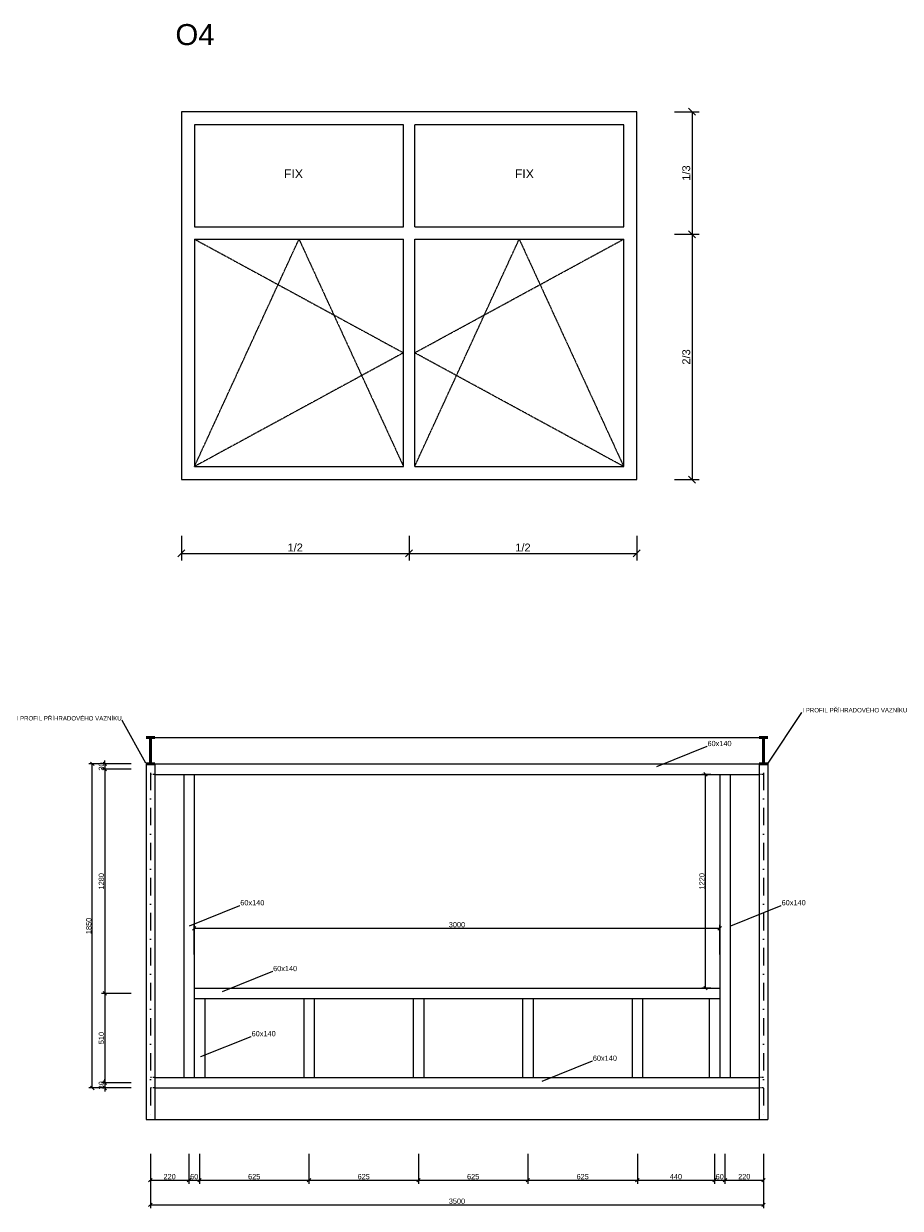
# Model space of a CAD drawing. Header units: millimetres. Extents: x -28283 to 311402, y 2144 to 57809.
# Tile 16 of 20: x -13216 to -8212, y 36386 to 43148. Entities that reach past the tile are written whole.
import ezdxf
from ezdxf import colors
from ezdxf.entities.mleader import LeaderData, LeaderLine
from ezdxf.math import Vec2, Vec3

# ---------------------------------------------------------------- set-up
doc = ezdxf.new("R2010")
doc.units = ezdxf.units.MM
doc.header["$LTSCALE"] = 4
doc.linetypes.add('ČERCHOVANÁ', pattern=[1, 0.5, -0.25, 0, -0.25])
doc.linetypes.add('ČÁRKOVANÁ', pattern=[0.75, 0.5, -0.25])
doc.layers.add('-HRANY_POD', color=7, linetype='ČÁRKOVANÁ')
doc.layers.add('-OSY', color=1, linetype='ČERCHOVANÁ')
doc.layers.add('-HRANY_TENKE', color=7, linetype='Continuous', lineweight=18)
doc.layers.add('-HRANY_TLUSTE', color=230, linetype='Continuous', lineweight=50)
doc.styles.get("Standard").update_dxf_attribs({"font": 'arial.ttf'})
doc.styles.add('TMP_2.25', font='arial.ttf', dxfattribs={"height": 2.5})
doc.dimstyles.new('-KM_10', dxfattribs={"dimscale": 10, "dimtxt": 2.25, "dimasz": 2, "dimexe": 2, "dimexo": 5, "dimgap": 0.5, "dimtad": 1, "dimdec": 0, "dimtxsty": 'Standard', "dimblk": 'OBLIQUE', "dimcen": 2.5, "dimclrd": 256, "dimclre": 256, "dimclrt": 256, "dimazin": 0, "dimtfac": 1, "dimtdec": 0, "dimtix": 1, "dimtmove": 2, "dimatfit": 3, "dimfxl": 15, "dimfxlon": 1, "dimlwd": -1, "dimlwe": -1, "dimarcsym": 0})
doc.dimstyles.new('-KMP', dxfattribs={"dimscale": 50, "dimtxt": 2.25, "dimasz": 2, "dimexe": 2, "dimexo": 5, "dimgap": 0.5, "dimtad": 1, "dimdec": 0, "dimtxsty": 'Standard', "dimblk": 'OBLIQUE', "dimcen": 2.5, "dimclrd": 256, "dimclre": 256, "dimclrt": 256, "dimazin": 0, "dimtfac": 1, "dimtdec": 0, "dimtix": 1, "dimtmove": 2, "dimatfit": 3, "dimfxl": 5, "dimfxlon": 1, "dimtfill": 1, "dimlwd": -1, "dimlwe": -1, "dimarcsym": 0})

# ---------------------------------------------------------------- blocks, each defined once
blk = doc.blocks.new('_Oblique')
at = {"color": 0, "linetype": 'ByBlock', "lineweight": -2}
blk.add_line((-0.5, -0.5), (0.5, 0.5), dxfattribs=at)
blk = doc.blocks.new('*D70')
at = {"layer": '-HRANY_TENKE', "transparency": 16777216}
for p, q in [((-9499.9, 42645.6), (-9359.9, 42645.6)), ((-9399.9, 42645.6), (-9399.9, 41946)), ((-9499.9, 41946), (-9359.9, 41946))]:
    blk.add_line(p, q, dxfattribs=at)
at = {"layer": 'Defpoints', "color": 0, "transparency": 16777216}
for p in [(-9715.6, 42645.6), (-9790.6, 41946), (-9399.9, 41946)]:
    blk.add_point(p, dxfattribs=at)
at = {"layer": '-HRANY_TENKE', "transparency": 16777216, "xscale": 40, "yscale": 40, "zscale": 40}
for p, rotation in [((-9399.9, 42645.6), 90), ((-9399.9, 41946), 270)]:
    blk.add_blockref('_Oblique', p, dxfattribs=dict(at, rotation=rotation))
at = {"layer": '-HRANY_TENKE', "transparency": 16777216, "insert": (-9433.2, 42295.8), "char_height": 45, "attachment_point": 5, "rotation": 90, "bg_fill": 3, "box_fill_scale": 1.1, "bg_fill_color": 256, "bg_fill_true_color": 13158600, "bg_fill_transparency": 0}
blk.add_mtext('1/3', dxfattribs=at)
blk = doc.blocks.new('*D71')
at = {"layer": '-HRANY_TENKE', "transparency": 16777216}
for p, q in [((-9499.9, 41946), (-9359.9, 41946)), ((-9399.9, 41946), (-9399.9, 40545.6)), ((-9499.9, 40545.6), (-9359.9, 40545.6))]:
    blk.add_line(p, q, dxfattribs=at)
at = {"layer": 'Defpoints', "color": 0, "transparency": 16777216}
for p in [(-9790.6, 41946), (-9715.6, 40545.6), (-9399.9, 40545.6)]:
    blk.add_point(p, dxfattribs=at)
at = {"layer": '-HRANY_TENKE', "transparency": 16777216, "xscale": 40, "yscale": 40, "zscale": 40}
for p, rotation in [((-9399.9, 41946), 90), ((-9399.9, 40545.6), 270)]:
    blk.add_blockref('_Oblique', p, dxfattribs=dict(at, rotation=rotation))
at = {"layer": '-HRANY_TENKE', "transparency": 16777216, "insert": (-9433.2, 41245.8), "char_height": 45, "attachment_point": 5, "rotation": 90, "bg_fill": 3, "box_fill_scale": 1.1, "bg_fill_color": 256, "bg_fill_true_color": 13158600, "bg_fill_transparency": 0}
blk.add_mtext('2/3', dxfattribs=at)
blk = doc.blocks.new('*D68')
at = {"layer": '-HRANY_TENKE', "transparency": 16777216}
for p, q in [((-12315.6, 40224.5), (-12315.6, 40084.5)), ((-11015.6, 40224.5), (-11015.6, 40084.5)), ((-12315.6, 40124.5), (-11015.6, 40124.5))]:
    blk.add_line(p, q, dxfattribs=at)
at = {"layer": 'Defpoints', "color": 0, "transparency": 16777216}
for p in [(-12315.6, 40545.6), (-11015.6, 40545.6), (-11015.6, 40124.5)]:
    blk.add_point(p, dxfattribs=at)
at = {"layer": '-HRANY_TENKE', "transparency": 16777216, "xscale": 40, "yscale": 40, "zscale": 40, "rotation": 180}
blk.add_blockref('_Oblique', (-12315.6, 40124.5), dxfattribs=at)
at = {"layer": '-HRANY_TENKE', "transparency": 16777216, "xscale": 40, "yscale": 40, "zscale": 40}
blk.add_blockref('_Oblique', (-11015.6, 40124.5), dxfattribs=at)
at = {"layer": '-HRANY_TENKE', "transparency": 16777216, "insert": (-11665.6, 40157.7), "char_height": 45, "attachment_point": 5, "bg_fill": 3, "box_fill_scale": 1.1, "bg_fill_color": 256, "bg_fill_true_color": 13158600, "bg_fill_transparency": 0}
blk.add_mtext('1/2', dxfattribs=at)
blk = doc.blocks.new('*D69')
at = {"layer": '-HRANY_TENKE', "transparency": 16777216}
for p, q in [((-11015.6, 40224.5), (-11015.6, 40084.5)), ((-9715.6, 40224.5), (-9715.6, 40084.5)), ((-11015.6, 40124.5), (-9715.6, 40124.5))]:
    blk.add_line(p, q, dxfattribs=at)
at = {"layer": 'Defpoints', "color": 0, "transparency": 16777216}
for p in [(-11015.6, 40545.6), (-9715.6, 40545.6), (-9715.6, 40124.5)]:
    blk.add_point(p, dxfattribs=at)
at = {"layer": '-HRANY_TENKE', "transparency": 16777216, "xscale": 40, "yscale": 40, "zscale": 40, "rotation": 180}
blk.add_blockref('_Oblique', (-11015.6, 40124.5), dxfattribs=at)
at = {"layer": '-HRANY_TENKE', "transparency": 16777216, "xscale": 40, "yscale": 40, "zscale": 40}
blk.add_blockref('_Oblique', (-9715.6, 40124.5), dxfattribs=at)
at = {"layer": '-HRANY_TENKE', "transparency": 16777216, "insert": (-10365.6, 40157.7), "char_height": 45, "attachment_point": 5, "bg_fill": 3, "box_fill_scale": 1.1, "bg_fill_color": 256, "bg_fill_true_color": 13158600, "bg_fill_transparency": 0}
blk.add_mtext('1/2', dxfattribs=at)
blk = doc.blocks.new('*D91')
at = {"layer": '-HRANY_TENKE', "transparency": 16777216}
for p, q in [((-12492.3, 36696), (-12492.3, 36526)), ((-12272.3, 36696), (-12272.3, 36526)), ((-12492.3, 36546), (-12272.3, 36546))]:
    blk.add_line(p, q, dxfattribs=at)
at = {"layer": 'Defpoints', "color": 0, "transparency": 16777216}
for p in [(-12272.3, 37132.6), (-12492.3, 36892.6), (-12272.3, 36546)]:
    blk.add_point(p, dxfattribs=at)
at = {"layer": '-HRANY_TENKE', "transparency": 16777216, "xscale": 20, "yscale": 20, "zscale": 20, "rotation": 180}
blk.add_blockref('_Oblique', (-12492.3, 36546), dxfattribs=at)
at = {"layer": '-HRANY_TENKE', "transparency": 16777216, "xscale": 20, "yscale": 20, "zscale": 20}
blk.add_blockref('_Oblique', (-12272.3, 36546), dxfattribs=at)
at = {"layer": '-HRANY_TENKE', "transparency": 16777216, "insert": (-12382.3, 36566.3), "char_height": 30, "attachment_point": 5}
blk.add_mtext('220', dxfattribs=at)
blk = doc.blocks.new('*D92')
at = {"layer": '-HRANY_TENKE', "transparency": 16777216}
for p, q in [((-12272.3, 36696), (-12272.3, 36526)), ((-12212.3, 36696), (-12212.3, 36526)), ((-12272.3, 36546), (-12212.3, 36546))]:
    blk.add_line(p, q, dxfattribs=at)
at = {"layer": 'Defpoints', "color": 0, "transparency": 16777216}
for p in [(-12272.3, 37132.6), (-12212.3, 37132.6), (-12212.3, 36546)]:
    blk.add_point(p, dxfattribs=at)
at = {"layer": '-HRANY_TENKE', "transparency": 16777216, "xscale": 20, "yscale": 20, "zscale": 20, "rotation": 180}
blk.add_blockref('_Oblique', (-12272.3, 36546), dxfattribs=at)
at = {"layer": '-HRANY_TENKE', "transparency": 16777216, "xscale": 20, "yscale": 20, "zscale": 20}
blk.add_blockref('_Oblique', (-12212.3, 36546), dxfattribs=at)
at = {"layer": '-HRANY_TENKE', "transparency": 16777216, "insert": (-12242.3, 36566.3), "char_height": 30, "attachment_point": 5}
blk.add_mtext('60', dxfattribs=at)
blk = doc.blocks.new('*D93')
at = {"layer": '-HRANY_TENKE', "transparency": 16777216}
for p, q in [((-12212.3, 36696), (-12212.3, 36526)), ((-11587.3, 36696), (-11587.3, 36526)), ((-12212.3, 36546), (-11587.3, 36546))]:
    blk.add_line(p, q, dxfattribs=at)
at = {"layer": 'Defpoints', "color": 0, "transparency": 16777216}
for p in [(-12212.3, 37132.6), (-11587.3, 37132.6), (-11587.3, 36546)]:
    blk.add_point(p, dxfattribs=at)
at = {"layer": '-HRANY_TENKE', "transparency": 16777216, "xscale": 20, "yscale": 20, "zscale": 20, "rotation": 180}
blk.add_blockref('_Oblique', (-12212.3, 36546), dxfattribs=at)
at = {"layer": '-HRANY_TENKE', "transparency": 16777216, "xscale": 20, "yscale": 20, "zscale": 20}
blk.add_blockref('_Oblique', (-11587.3, 36546), dxfattribs=at)
at = {"layer": '-HRANY_TENKE', "transparency": 16777216, "insert": (-11899.8, 36566.3), "char_height": 30, "attachment_point": 5}
blk.add_mtext('625', dxfattribs=at)
blk = doc.blocks.new('*D94')
at = {"layer": '-HRANY_TENKE', "transparency": 16777216}
for p, q in [((-11587.3, 36696), (-11587.3, 36526)), ((-10962.3, 36696), (-10962.3, 36526)), ((-11587.3, 36546), (-10962.3, 36546))]:
    blk.add_line(p, q, dxfattribs=at)
at = {"layer": 'Defpoints', "color": 0, "transparency": 16777216}
for p in [(-11587.3, 37132.6), (-10962.3, 37132.6), (-10962.3, 36546)]:
    blk.add_point(p, dxfattribs=at)
at = {"layer": '-HRANY_TENKE', "transparency": 16777216, "xscale": 20, "yscale": 20, "zscale": 20, "rotation": 180}
blk.add_blockref('_Oblique', (-11587.3, 36546), dxfattribs=at)
at = {"layer": '-HRANY_TENKE', "transparency": 16777216, "xscale": 20, "yscale": 20, "zscale": 20}
blk.add_blockref('_Oblique', (-10962.3, 36546), dxfattribs=at)
at = {"layer": '-HRANY_TENKE', "transparency": 16777216, "insert": (-11274.8, 36566.3), "char_height": 30, "attachment_point": 5}
blk.add_mtext('625', dxfattribs=at)
blk = doc.blocks.new('*D95')
at = {"layer": '-HRANY_TENKE', "transparency": 16777216}
for p, q in [((-10962.3, 36696), (-10962.3, 36526)), ((-10337.3, 36696), (-10337.3, 36526)), ((-10962.3, 36546), (-10337.3, 36546))]:
    blk.add_line(p, q, dxfattribs=at)
at = {"layer": 'Defpoints', "color": 0, "transparency": 16777216}
for p in [(-10962.3, 37132.6), (-10337.3, 37132.6), (-10337.3, 36546)]:
    blk.add_point(p, dxfattribs=at)
at = {"layer": '-HRANY_TENKE', "transparency": 16777216, "xscale": 20, "yscale": 20, "zscale": 20, "rotation": 180}
blk.add_blockref('_Oblique', (-10962.3, 36546), dxfattribs=at)
at = {"layer": '-HRANY_TENKE', "transparency": 16777216, "xscale": 20, "yscale": 20, "zscale": 20}
blk.add_blockref('_Oblique', (-10337.3, 36546), dxfattribs=at)
at = {"layer": '-HRANY_TENKE', "transparency": 16777216, "insert": (-10649.8, 36566.3), "char_height": 30, "attachment_point": 5}
blk.add_mtext('625', dxfattribs=at)
blk = doc.blocks.new('*D96')
at = {"layer": '-HRANY_TENKE', "transparency": 16777216}
for p, q in [((-10337.3, 36696), (-10337.3, 36526)), ((-9712.3, 36696), (-9712.3, 36526)), ((-10337.3, 36546), (-9712.3, 36546))]:
    blk.add_line(p, q, dxfattribs=at)
at = {"layer": 'Defpoints', "color": 0, "transparency": 16777216}
for p in [(-10337.3, 37132.6), (-9712.3, 37132.6), (-9712.3, 36546)]:
    blk.add_point(p, dxfattribs=at)
at = {"layer": '-HRANY_TENKE', "transparency": 16777216, "xscale": 20, "yscale": 20, "zscale": 20, "rotation": 180}
blk.add_blockref('_Oblique', (-10337.3, 36546), dxfattribs=at)
at = {"layer": '-HRANY_TENKE', "transparency": 16777216, "xscale": 20, "yscale": 20, "zscale": 20}
blk.add_blockref('_Oblique', (-9712.3, 36546), dxfattribs=at)
at = {"layer": '-HRANY_TENKE', "transparency": 16777216, "insert": (-10024.8, 36566.3), "char_height": 30, "attachment_point": 5}
blk.add_mtext('625', dxfattribs=at)
blk = doc.blocks.new('*D97')
at = {"layer": '-HRANY_TENKE', "transparency": 16777216}
for p, q in [((-9712.3, 36696), (-9712.3, 36526)), ((-9272.3, 36696), (-9272.3, 36526)), ((-9712.3, 36546), (-9272.3, 36546))]:
    blk.add_line(p, q, dxfattribs=at)
at = {"layer": 'Defpoints', "color": 0, "transparency": 16777216}
for p in [(-9712.3, 37132.6), (-9272.3, 37132.6), (-9272.3, 36546)]:
    blk.add_point(p, dxfattribs=at)
at = {"layer": '-HRANY_TENKE', "transparency": 16777216, "xscale": 20, "yscale": 20, "zscale": 20, "rotation": 180}
blk.add_blockref('_Oblique', (-9712.3, 36546), dxfattribs=at)
at = {"layer": '-HRANY_TENKE', "transparency": 16777216, "xscale": 20, "yscale": 20, "zscale": 20}
blk.add_blockref('_Oblique', (-9272.3, 36546), dxfattribs=at)
at = {"layer": '-HRANY_TENKE', "transparency": 16777216, "insert": (-9492.3, 36566.3), "char_height": 30, "attachment_point": 5}
blk.add_mtext('440', dxfattribs=at)
blk = doc.blocks.new('*D98')
at = {"layer": '-HRANY_TENKE', "transparency": 16777216}
for p, q in [((-9272.3, 36696), (-9272.3, 36526)), ((-9212.3, 36696), (-9212.3, 36526)), ((-9272.3, 36546), (-9212.3, 36546))]:
    blk.add_line(p, q, dxfattribs=at)
at = {"layer": 'Defpoints', "color": 0, "transparency": 16777216}
for p in [(-9272.3, 37132.6), (-9212.3, 37132.6), (-9212.3, 36546)]:
    blk.add_point(p, dxfattribs=at)
at = {"layer": '-HRANY_TENKE', "transparency": 16777216, "xscale": 20, "yscale": 20, "zscale": 20, "rotation": 180}
blk.add_blockref('_Oblique', (-9272.3, 36546), dxfattribs=at)
at = {"layer": '-HRANY_TENKE', "transparency": 16777216, "xscale": 20, "yscale": 20, "zscale": 20}
blk.add_blockref('_Oblique', (-9212.3, 36546), dxfattribs=at)
at = {"layer": '-HRANY_TENKE', "transparency": 16777216, "insert": (-9242.3, 36566.3), "char_height": 30, "attachment_point": 5}
blk.add_mtext('60', dxfattribs=at)
blk = doc.blocks.new('*D99')
at = {"layer": '-HRANY_TENKE', "transparency": 16777216}
for p, q in [((-9212.3, 36696), (-9212.3, 36526)), ((-8992.3, 36696), (-8992.3, 36526)), ((-9212.3, 36546), (-8992.3, 36546))]:
    blk.add_line(p, q, dxfattribs=at)
at = {"layer": 'Defpoints', "color": 0, "transparency": 16777216}
for p in [(-9212.3, 37132.6), (-8992.3, 36892.6), (-8992.3, 36546)]:
    blk.add_point(p, dxfattribs=at)
at = {"layer": '-HRANY_TENKE', "transparency": 16777216, "xscale": 20, "yscale": 20, "zscale": 20, "rotation": 180}
blk.add_blockref('_Oblique', (-9212.3, 36546), dxfattribs=at)
at = {"layer": '-HRANY_TENKE', "transparency": 16777216, "xscale": 20, "yscale": 20, "zscale": 20}
blk.add_blockref('_Oblique', (-8992.3, 36546), dxfattribs=at)
at = {"layer": '-HRANY_TENKE', "transparency": 16777216, "insert": (-9102.3, 36566.3), "char_height": 30, "attachment_point": 5}
blk.add_mtext('220', dxfattribs=at)
blk = doc.blocks.new('*D100')
at = {"layer": '-HRANY_TENKE', "transparency": 16777216}
for p, q in [((-12492.3, 36555.6), (-12492.3, 36385.6)), ((-8992.3, 36555.6), (-8992.3, 36385.6)), ((-12492.3, 36405.6), (-8992.3, 36405.6))]:
    blk.add_line(p, q, dxfattribs=at)
at = {"layer": 'Defpoints', "color": 0, "transparency": 16777216}
for p in [(-12492.3, 36892.6), (-8992.3, 36892.6), (-8992.3, 36405.6)]:
    blk.add_point(p, dxfattribs=at)
at = {"layer": '-HRANY_TENKE', "transparency": 16777216, "xscale": 20, "yscale": 20, "zscale": 20, "rotation": 180}
blk.add_blockref('_Oblique', (-12492.3, 36405.6), dxfattribs=at)
at = {"layer": '-HRANY_TENKE', "transparency": 16777216, "xscale": 20, "yscale": 20, "zscale": 20}
blk.add_blockref('_Oblique', (-8992.3, 36405.6), dxfattribs=at)
at = {"layer": '-HRANY_TENKE', "transparency": 16777216, "insert": (-10742.3, 36425.9), "char_height": 30, "attachment_point": 5}
blk.add_mtext('3500', dxfattribs=at)
blk = doc.blocks.new('*D101')
at = {"layer": '-HRANY_TENKE', "transparency": 16777216}
for p, q in [((-12242.3, 37834.3), (-12242.3, 38004.3)), ((-12242.3, 37984.3), (-9242.3, 37984.3)), ((-9242.3, 37834.3), (-9242.3, 38004.3))]:
    blk.add_line(p, q, dxfattribs=at)
at = {"layer": 'Defpoints', "color": 0, "transparency": 16777216}
for p in [(-9242.3, 37984.3), (-12242.3, 37642.6), (-9242.3, 37642.6)]:
    blk.add_point(p, dxfattribs=at)
at = {"layer": '-HRANY_TENKE', "transparency": 16777216, "xscale": 20, "yscale": 20, "zscale": 20, "rotation": 180}
blk.add_blockref('_Oblique', (-12242.3, 37984.3), dxfattribs=at)
at = {"layer": '-HRANY_TENKE', "transparency": 16777216, "xscale": 20, "yscale": 20, "zscale": 20}
blk.add_blockref('_Oblique', (-9242.3, 37984.3), dxfattribs=at)
at = {"layer": '-HRANY_TENKE', "transparency": 16777216, "insert": (-10742.3, 38004.6), "char_height": 30, "attachment_point": 5}
blk.add_mtext('3000', dxfattribs=at)
blk = doc.blocks.new('*D102')
at = {"layer": '-HRANY_TENKE', "transparency": 16777216}
for p, q in [((-12601.9, 38922.6), (-12771.9, 38922.6)), ((-12601.9, 38892.6), (-12771.9, 38892.6)), ((-12751.9, 38922.6), (-12751.9, 38942.6)), ((-12751.9, 38922.6), (-12751.9, 38892.6)), ((-12751.9, 38892.6), (-12751.9, 38872.6))]:
    blk.add_line(p, q, dxfattribs=at)
at = {"layer": 'Defpoints', "color": 0, "transparency": 16777216}
for p in [(-12751.9, 38892.6), (-12467.3, 38922.6), (-12467.3, 38892.6)]:
    blk.add_point(p, dxfattribs=at)
at = {"layer": '-HRANY_TENKE', "transparency": 16777216, "xscale": 20, "yscale": 20, "zscale": 20}
for p, rotation in [((-12751.9, 38922.6), 270), ((-12751.9, 38892.6), 90)]:
    blk.add_blockref('_Oblique', p, dxfattribs=dict(at, rotation=rotation))
at = {"layer": '-HRANY_TENKE', "transparency": 16777216, "insert": (-12772.2, 38907.6), "char_height": 30, "attachment_point": 5, "rotation": 90}
blk.add_mtext('30', dxfattribs=at)
blk = doc.blocks.new('*D103')
at = {"layer": '-HRANY_TENKE', "transparency": 16777216}
for p, q in [((-12601.9, 38892.6), (-12771.9, 38892.6)), ((-12751.9, 38892.6), (-12751.9, 37612.6)), ((-12601.9, 37612.6), (-12771.9, 37612.6))]:
    blk.add_line(p, q, dxfattribs=at)
at = {"layer": 'Defpoints', "color": 0, "transparency": 16777216}
for p in [(-12467.3, 38892.6), (-12751.9, 37612.6), (-12242.3, 37612.6)]:
    blk.add_point(p, dxfattribs=at)
at = {"layer": '-HRANY_TENKE', "transparency": 16777216, "xscale": 20, "yscale": 20, "zscale": 20}
for p, rotation in [((-12751.9, 38892.6), 90), ((-12751.9, 37612.6), 270)]:
    blk.add_blockref('_Oblique', p, dxfattribs=dict(at, rotation=rotation))
at = {"layer": '-HRANY_TENKE', "transparency": 16777216, "insert": (-12772.2, 38252.6), "char_height": 30, "attachment_point": 5, "rotation": 90}
blk.add_mtext('1280', dxfattribs=at)
blk = doc.blocks.new('*D104')
at = {"layer": '-HRANY_TENKE', "transparency": 16777216}
for p, q in [((-12601.9, 37612.6), (-12771.9, 37612.6)), ((-12751.9, 37612.6), (-12751.9, 37102.6)), ((-12601.9, 37102.6), (-12771.9, 37102.6))]:
    blk.add_line(p, q, dxfattribs=at)
at = {"layer": 'Defpoints', "color": 0, "transparency": 16777216}
for p in [(-12242.3, 37612.6), (-12751.9, 37102.6), (-12467.3, 37102.6)]:
    blk.add_point(p, dxfattribs=at)
at = {"layer": '-HRANY_TENKE', "transparency": 16777216, "xscale": 20, "yscale": 20, "zscale": 20}
for p, rotation in [((-12751.9, 37612.6), 90), ((-12751.9, 37102.6), 270)]:
    blk.add_blockref('_Oblique', p, dxfattribs=dict(at, rotation=rotation))
at = {"layer": '-HRANY_TENKE', "transparency": 16777216, "insert": (-12772.2, 37357.6), "char_height": 30, "attachment_point": 5, "rotation": 90}
blk.add_mtext('510', dxfattribs=at)
blk = doc.blocks.new('*D105')
at = {"layer": '-HRANY_TENKE', "transparency": 16777216}
for p, q in [((-12601.9, 37102.6), (-12771.9, 37102.6)), ((-12601.9, 37072.6), (-12771.9, 37072.6)), ((-12751.9, 37102.6), (-12751.9, 37122.6)), ((-12751.9, 37102.6), (-12751.9, 37072.6)), ((-12751.9, 37072.6), (-12751.9, 37052.6))]:
    blk.add_line(p, q, dxfattribs=at)
at = {"layer": 'Defpoints', "color": 0, "transparency": 16777216}
for p in [(-12751.9, 37072.6), (-12467.3, 37102.6), (-12467.3, 37072.6)]:
    blk.add_point(p, dxfattribs=at)
at = {"layer": '-HRANY_TENKE', "transparency": 16777216, "xscale": 20, "yscale": 20, "zscale": 20}
for p, rotation in [((-12751.9, 37102.6), 270), ((-12751.9, 37072.6), 90)]:
    blk.add_blockref('_Oblique', p, dxfattribs=dict(at, rotation=rotation))
at = {"layer": '-HRANY_TENKE', "transparency": 16777216, "insert": (-12772.2, 37087.6), "char_height": 30, "attachment_point": 5, "rotation": 90}
blk.add_mtext('30', dxfattribs=at)
blk = doc.blocks.new('*D106')
at = {"layer": '-HRANY_TENKE', "transparency": 16777216}
for p, q in [((-12673.8, 38922.6), (-12843.8, 38922.6)), ((-12823.8, 37072.6), (-12823.8, 38922.6)), ((-12673.8, 37072.6), (-12843.8, 37072.6))]:
    blk.add_line(p, q, dxfattribs=at)
at = {"layer": 'Defpoints', "color": 0, "transparency": 16777216}
for p in [(-12823.8, 38922.6), (-12467.3, 38922.6), (-12467.3, 37072.6)]:
    blk.add_point(p, dxfattribs=at)
at = {"layer": '-HRANY_TENKE', "transparency": 16777216, "xscale": 20, "yscale": 20, "zscale": 20}
for p, rotation in [((-12823.8, 38922.6), 90), ((-12823.8, 37072.6), 270)]:
    blk.add_blockref('_Oblique', p, dxfattribs=dict(at, rotation=rotation))
at = {"layer": '-HRANY_TENKE', "transparency": 16777216, "insert": (-12844.1, 37997.6), "char_height": 30, "attachment_point": 5, "rotation": 90}
blk.add_mtext('1850', dxfattribs=at)
blk = doc.blocks.new('*D107')
at = {"layer": '-HRANY_TENKE', "transparency": 16777216}
for p, q in [((-9292.3, 38862.6), (-9343.9, 38862.6)), ((-9323.9, 37642.6), (-9323.9, 38862.6)), ((-9292.3, 37642.6), (-9343.9, 37642.6))]:
    blk.add_line(p, q, dxfattribs=at)
at = {"layer": 'Defpoints', "color": 0, "transparency": 16777216}
for p in [(-9323.9, 38862.6), (-9242.3, 38862.6), (-9242.3, 37642.6)]:
    blk.add_point(p, dxfattribs=at)
at = {"layer": '-HRANY_TENKE', "transparency": 16777216, "xscale": 20, "yscale": 20, "zscale": 20}
for p, rotation in [((-9323.9, 38862.6), 90), ((-9323.9, 37642.6), 270)]:
    blk.add_blockref('_Oblique', p, dxfattribs=dict(at, rotation=rotation))
at = {"layer": '-HRANY_TENKE', "transparency": 16777216, "insert": (-9344.2, 38252.6), "char_height": 30, "attachment_point": 5, "rotation": 90}
blk.add_mtext('1220', dxfattribs=at)

msp = doc.modelspace()

# ---------------------------------------------------------------- linework, layer by layer
at = {"layer": '-HRANY_POD'}
for p, q in [((-12240.6, 41918.3), (-11047.6, 41269.5)), ((-12240.6, 40620.6), (-11644.1, 41918.3)), ((-11644.1, 41918.3), (-11047.6, 40620.6)), ((-10983.6, 40620.6), (-10387.1, 41918.3)), ((-11047.6, 41269.5), (-12240.6, 40620.6))]:
    msp.add_line(p, q, dxfattribs=at)
at = {"layer": '-HRANY_POD', "ltscale": 6}
for p, q in [((-12467.3, 38862.6), (-12492.3, 38862.6)), ((-8992.3, 38862.6), (-9017.3, 38862.6)), ((-12467.3, 37132.6), (-12492.3, 37132.6)), ((-8992.3, 37132.6), (-9017.3, 37132.6)), ((-12467.3, 37072.6), (-12492.3, 37072.6)), ((-8992.3, 37072.6), (-9017.3, 37072.6))]:
    msp.add_line(p, q, dxfattribs=at)
at = {"layer": '-HRANY_TENKE'}
for p, q in [((-11047.6, 41988.3), (-11047.6, 42570.6)), ((-10983.6, 41988.3), (-10983.6, 42570.6)), ((-12240.6, 41988.3), (-11047.6, 41988.3)), ((-10983.6, 41988.3), (-9790.6, 41988.3)), ((-12240.6, 41918.3), (-11047.6, 41918.3)), ((-11047.6, 40620.6), (-11047.6, 41918.3)), ((-10983.6, 40620.6), (-10983.6, 41918.3)), ((-10983.6, 41918.3), (-9790.6, 41918.3)), ((-12517.3, 39072.6), (-8967.3, 39072.6)), ((-12467.3, 38922.6), (-9017.3, 38922.6)), ((-12467.3, 38862.6), (-9017.3, 38862.6)), ((-12302.3, 38862.6), (-12302.3, 37132.6)), ((-12242.3, 38862.6), (-12242.3, 37132.6)), ((-9242.3, 38862.6), (-9242.3, 37132.6)), ((-9182.3, 38862.6), (-9182.3, 37132.6)), ((-12242.3, 37642.6), (-9242.3, 37642.6)), ((-12242.3, 37582.6), (-9242.3, 37582.6)), ((-12182.3, 37582.6), (-12182.3, 37132.6)), ((-11617.3, 37582.6), (-11617.3, 37132.6)), ((-11557.3, 37582.6), (-11557.3, 37132.6)), ((-10992.3, 37582.6), (-10992.3, 37132.6)), ((-10932.3, 37582.6), (-10932.3, 37132.6)), ((-10367.3, 37582.6), (-10367.3, 37132.6)), ((-10307.3, 37582.6), (-10307.3, 37132.6)), ((-9742.3, 37582.6), (-9742.3, 37132.6)), ((-9682.3, 37582.6), (-9682.3, 37132.6)), ((-9302.3, 37582.6), (-9302.3, 37132.6)), ((-12467.3, 37132.6), (-9017.3, 37132.6)), ((-12467.3, 37072.6), (-9017.3, 37072.6)), ((-12517.3, 36892.6), (-8967.3, 36892.6))]:
    msp.add_line(p, q, dxfattribs=at)
at = {"layer": '-HRANY_TENKE', "lineweight": 0, "ltscale": 50}
for p, q in [((-12517.3, 38922.6), (-12517.3, 36892.6)), ((-12467.3, 38922.6), (-12467.3, 36892.6)), ((-9017.3, 38922.6), (-9017.3, 36892.6)), ((-8967.3, 38922.6), (-8967.3, 36892.6))]:
    msp.add_line(p, q, dxfattribs=at)
at = {"layer": '-HRANY_TENKE'}
for points in [[(-12315.6, 40545.6), (-9715.6, 40545.6), (-9715.6, 42645.6), (-12315.6, 42645.6), (-12315.6, 40545.6)], [(-11047.6, 42570.6), (-12240.6, 42570.6), (-12240.6, 41988.3)], [(-9790.6, 41988.3), (-9790.6, 42570.6), (-10983.6, 42570.6)], [(-12240.6, 41918.3), (-12240.6, 40620.6), (-11047.6, 40620.6)], [(-10983.6, 40620.6), (-9790.6, 40620.6), (-9790.6, 41918.3)]]:
    msp.add_lwpolyline(points, dxfattribs=at)
at = {"layer": '-HRANY_TLUSTE'}
for p, q in [((-12467.3, 39072.6), (-12517.3, 39072.6)), ((-12492.3, 38922.6), (-12492.3, 39072.6)), ((-9017.3, 39072.6), (-8967.3, 39072.6)), ((-8992.3, 38922.6), (-8992.3, 39072.6)), ((-12467.3, 38922.6), (-12517.3, 38922.6)), ((-9017.3, 38922.6), (-8967.3, 38922.6))]:
    msp.add_line(p, q, dxfattribs=at)
at = {"layer": '-OSY', "ltscale": 50}
for p, q in [((-12492.3, 39072.6), (-12492.3, 36892.6)), ((-8992.3, 39072.6), (-8992.3, 36892.6))]:
    msp.add_line(p, q, dxfattribs=at)

# ---------------------------------------------------------------- texts
at = {"layer": '-HRANY_POD', "insert": (-12349.3, 43146.2), "char_height": 120, "attachment_point": 1, "style": 'TMP_2.25'}
msp.add_mtext_dynamic_manual_height_columns('O4', width=1025.245, gutter_width=250, heights=[0], dxfattribs=at)
at = {"layer": '-HRANY_TENKE', "char_height": 50, "attachment_point": 1, "style": 'TMP_2.25'}
for insert in [(-11729.7, 42316.6), (-10411.7, 42316.6)]:
    msp.add_mtext_dynamic_manual_height_columns('FIX', width=188.195, gutter_width=250, heights=[0], dxfattribs=dict(at, insert=insert))

# ---------------------------------------------------------------- dimensions: what is measured, and where the dimension line sits
at = {"layer": '-HRANY_TENKE'}
for base, p1, p2, picture, middle in [((-12823.8, 38922.6), (-12467.3, 37072.6), (-12467.3, 38922.6), '*D106', (-12844.1, 37997.6)), ((-12751.9, 38892.6), (-12467.3, 38922.6), (-12467.3, 38892.6), '*D102', (-12772.2, 38907.6)), ((-12751.9, 37612.6), (-12467.3, 38892.6), (-12242.3, 37612.6), '*D103', (-12772.2, 38252.6)), ((-9323.9, 38862.6), (-9242.3, 37642.6), (-9242.3, 38862.6), '*D107', (-9344.2, 38252.6)), ((-12751.9, 37102.6), (-12242.3, 37612.6), (-12467.3, 37102.6), '*D104', (-12772.2, 37357.6)), ((-12751.9, 37072.6), (-12467.3, 37102.6), (-12467.3, 37072.6), '*D105', (-12772.2, 37087.6))]:
    dim = msp.add_linear_dim(base=base, p1=p1, p2=p2, angle=90, dimstyle='-KM_10', override={"dimtxt": 3}, dxfattribs=at)
    dim.commit()
    dim.dimension.update_dxf_attribs({"geometry": picture, "text_midpoint": middle})
for base, p1, p2, picture, middle in [((-9242.3, 37984.3), (-12242.3, 37642.6), (-9242.3, 37642.6), '*D101', (-10742.3, 38004.6)), ((-12272.3, 36546), (-12492.3, 36892.6), (-12272.3, 37132.6), '*D91', (-12382.3, 36566.3)), ((-12212.3, 36546), (-12272.3, 37132.6), (-12212.3, 37132.6), '*D92', (-12242.3, 36566.3)), ((-11587.3, 36546), (-12212.3, 37132.6), (-11587.3, 37132.6), '*D93', (-11899.8, 36566.3)), ((-10962.3, 36546), (-11587.3, 37132.6), (-10962.3, 37132.6), '*D94', (-11274.8, 36566.3)), ((-10337.3, 36546), (-10962.3, 37132.6), (-10337.3, 37132.6), '*D95', (-10649.8, 36566.3)), ((-9712.3, 36546), (-10337.3, 37132.6), (-9712.3, 37132.6), '*D96', (-10024.8, 36566.3)), ((-9272.3, 36546), (-9712.3, 37132.6), (-9272.3, 37132.6), '*D97', (-9492.3, 36566.3)), ((-9212.3, 36546), (-9272.3, 37132.6), (-9212.3, 37132.6), '*D98', (-9242.3, 36566.3)), ((-8992.3, 36546), (-9212.3, 37132.6), (-8992.3, 36892.6), '*D99', (-9102.3, 36566.3)), ((-8992.3, 36405.6), (-12492.3, 36892.6), (-8992.3, 36892.6), '*D100', (-10742.3, 36425.9))]:
    dim = msp.add_linear_dim(base=base, p1=p1, p2=p2, dimstyle='-KM_10', override={"dimtxt": 3}, dxfattribs=at)
    dim.commit()
    dim.dimension.update_dxf_attribs({"geometry": picture, "text_midpoint": middle})

# ---------------------------------------------------------------- leaders
ml = msp.add_multileader_mtext('Standard', dxfattribs=at)
ml.set_content('I PROFIL PŘÍHRADOVÉHO VAZNÍKU', color=256)
ml.set_leader_properties()
ml.build(insert=Vec2(0, 0))
ml.multileader.update_dxf_attribs({"text_left_attachment_type": 7, "text_right_attachment_type": 7, "dogleg_length": 0.36})
ctx = ml.context
ctx.base_point, ctx.char_height, ctx.plane_origin = Vec3(-8772.8, 39216.4), 25, Vec3(-8967.3, 39072.6)
ctx.left_attachment, ctx.right_attachment = 7, 7
notes = []
notes.append((ctx, [(0, (1, 1, 0), (-8773.1, 39216.4), (1, 0), 0.36, [(0, [(-8967.3, 38922.6)], 0, [])])]))
ctx.mtext.insert, ctx.mtext.flow_direction = Vec3(-8770.8, 39241.8), 5
ml = msp.add_multileader_mtext('Standard', dxfattribs=at)
ml.set_content('I PROFIL PŘÍHRADOVÉHO VAZNÍKU', color=256)
ml.set_leader_properties()
ml.build(insert=Vec2(0, 0))
ml.multileader.update_dxf_attribs({"text_left_attachment_type": 7, "text_right_attachment_type": 7, "dogleg_length": 0.36})
ctx = ml.context
ctx.base_point, ctx.char_height, ctx.plane_origin = Vec3(-13252, 39170.2), 25, Vec3(-12517.3, 39072.6)
ctx.left_attachment, ctx.right_attachment, ctx.text_align_type = 7, 7, 2
notes.append((ctx, [(0, (1, 1, 0), (-12654.1, 39170.2), (-1, 0), 0.36, [(0, [(-12517.3, 38922.6)], 0, [])])]))
ctx.mtext.insert, ctx.mtext.alignment, ctx.mtext.flow_direction = Vec3(-12656.4, 39195.6), 3, 5
ml = msp.add_multileader_mtext('Standard', dxfattribs=at)
ml.set_content('60x140', color=256)
ml.set_leader_properties()
ml.build(insert=Vec2(0, 0))
ml.multileader.update_dxf_attribs({"text_left_attachment_type": 7, "text_right_attachment_type": 7, "dogleg_length": 0.36})
ctx = ml.context
ctx.base_point, ctx.char_height, ctx.plane_origin = Vec3(-9314.4, 39023.6), 30, Vec3(-9605.7, 38906.4)
ctx.left_attachment, ctx.right_attachment = 7, 7
notes.append((ctx, [(0, (1, 1, 0), (-9314.7, 39023.6), (1, 0), 0.36, [(0, [(-9605.7, 38906.4)], 0, [])])]))
ctx.mtext.insert, ctx.mtext.flow_direction = Vec3(-9312.4, 39054.1), 5
ml = msp.add_multileader_mtext('Standard', dxfattribs=at)
ml.set_content('60x140', color=256)
ml.set_leader_properties()
ml.build(insert=Vec2(0, 0))
ml.multileader.update_dxf_attribs({"text_left_attachment_type": 7, "text_right_attachment_type": 7, "dogleg_length": 0.36})
ctx = ml.context
ctx.base_point, ctx.char_height, ctx.plane_origin = Vec3(-11981, 38114.7), 30, Vec3(-12272.3, 37997.4)
ctx.left_attachment, ctx.right_attachment = 7, 7
notes.append((ctx, [(0, (1, 1, 0), (-11981.3, 38114.7), (1, 0), 0.36, [(0, [(-12272.3, 37997.4)], 0, [])])]))
ctx.mtext.insert, ctx.mtext.flow_direction = Vec3(-11979, 38145.2), 5
ml = msp.add_multileader_mtext('Standard', dxfattribs=at)
ml.set_content('60x140', color=256)
ml.set_leader_properties()
ml.build(insert=Vec2(0, 0))
ml.multileader.update_dxf_attribs({"text_left_attachment_type": 7, "text_right_attachment_type": 7, "dogleg_length": 0.36})
ctx = ml.context
ctx.base_point, ctx.char_height, ctx.plane_origin = Vec3(-8891, 38114.8), 30, Vec3(-9182.3, 37997.6)
ctx.left_attachment, ctx.right_attachment = 7, 7
notes.append((ctx, [(0, (1, 1, 0), (-8891.4, 38114.8), (1, 0), 0.36, [(0, [(-9182.3, 37997.6)], 0, [])])]))
ctx.mtext.insert, ctx.mtext.flow_direction = Vec3(-8889, 38145.4), 5
ml = msp.add_multileader_mtext('Standard', dxfattribs=at)
ml.set_content('60x140', color=256)
ml.set_leader_properties()
ml.build(insert=Vec2(0, 0))
ml.multileader.update_dxf_attribs({"text_left_attachment_type": 7, "text_right_attachment_type": 7, "dogleg_length": 0.36})
ctx = ml.context
ctx.base_point, ctx.char_height, ctx.plane_origin = Vec3(-11793.9, 37738.9), 30, Vec3(-12085.2, 37621.7)
ctx.left_attachment, ctx.right_attachment = 7, 7
notes.append((ctx, [(0, (1, 1, 0), (-11794.3, 37738.9), (1, 0), 0.36, [(0, [(-12085.2, 37621.7)], 0, [])])]))
ctx.mtext.insert, ctx.mtext.flow_direction = Vec3(-11791.9, 37769.4), 5
ml = msp.add_multileader_mtext('Standard', dxfattribs=at)
ml.set_content('60x140', color=256)
ml.set_leader_properties()
ml.build(insert=Vec2(0, 0))
ml.multileader.update_dxf_attribs({"text_left_attachment_type": 7, "text_right_attachment_type": 7, "dogleg_length": 0.36})
ctx = ml.context
ctx.base_point, ctx.char_height, ctx.plane_origin = Vec3(-11916.4, 37367.2), 30, Vec3(-12207.7, 37249.9)
ctx.left_attachment, ctx.right_attachment = 7, 7
notes.append((ctx, [(0, (1, 1, 0), (-11916.8, 37367.2), (1, 0), 0.36, [(0, [(-12207.7, 37249.9)], 0, [])])]))
ctx.mtext.insert, ctx.mtext.flow_direction = Vec3(-11914.4, 37397.7), 5
ml = msp.add_multileader_mtext('Standard', dxfattribs=at)
ml.set_content('60x140', color=256)
ml.set_leader_properties()
ml.build(insert=Vec2(0, 0))
ml.multileader.update_dxf_attribs({"text_left_attachment_type": 7, "text_right_attachment_type": 7, "dogleg_length": 0.36})
ctx = ml.context
ctx.base_point, ctx.char_height, ctx.plane_origin = Vec3(-9968.8, 37227), 30, Vec3(-10260.1, 37109.7)
ctx.left_attachment, ctx.right_attachment = 7, 7
notes.append((ctx, [(0, (1, 1, 0), (-9969.2, 37227), (1, 0), 0.36, [(0, [(-10260.1, 37109.7)], 0, [])])]))
ctx.mtext.insert, ctx.mtext.flow_direction = Vec3(-9966.8, 37257.5), 5
for ctx, leaders in notes:
    for number, flags, end, landing, length, lines in leaders:
        leader = LeaderData()
        leader.index, (leader.has_last_leader_line, leader.has_dogleg_vector, leader.attachment_direction) = number, flags
        leader.last_leader_point, leader.dogleg_vector, leader.dogleg_length = Vec3(end), Vec3(landing), length
        for number, points, colour, breaks in lines:
            line = LeaderLine()
            line.index, line.vertices, line.color, line.breaks = number, Vec3.list(points), colors.encode_raw_color(colour), breaks
            leader.lines.append(line)
        ctx.leaders.append(leader)

# ---------------------------------------------------------------- next in the draw order: dimensions: what is measured, and where the dimension line sits
dim = msp.add_linear_dim(base=(-9399.9, 41946), p1=(-9715.6, 42645.6), p2=(-9790.6, 41946), angle=270, text='1/3', dimstyle='-KMP', dxfattribs=at)
dim.commit()
dim.dimension.update_dxf_attribs({"geometry": '*D70', "text_midpoint": (-9433.2, 42295.8)})
dim = msp.add_linear_dim(base=(-11015.6, 40124.5), p1=(-12315.6, 40545.6), p2=(-11015.6, 40545.6), text='1/2', dimstyle='-KMP', dxfattribs=at)
dim.commit()
dim.dimension.update_dxf_attribs({"geometry": '*D68', "text_midpoint": (-11665.6, 40157.7)})

# ---------------------------------------------------------------- next in the draw order: dimensions: what is measured, and where the dimension line sits
dim = msp.add_linear_dim(base=(-9399.9, 40545.6), p1=(-9790.6, 41946), p2=(-9715.6, 40545.6), angle=270, text='2/3', dimstyle='-KMP', dxfattribs=at)
dim.commit()
dim.dimension.update_dxf_attribs({"geometry": '*D71', "text_midpoint": (-9433.2, 41245.8)})

# ---------------------------------------------------------------- next in the draw order: linework, layer by layer
at = {"layer": '-HRANY_POD'}
for p, q in [((-10983.6, 41269.5), (-9790.6, 41918.3)), ((-10387.1, 41918.3), (-9790.6, 40620.6)), ((-9790.6, 40620.6), (-10983.6, 41269.5))]:
    msp.add_line(p, q, dxfattribs=at)

# ---------------------------------------------------------------- next in the draw order: dimensions: what is measured, and where the dimension line sits
at = {"layer": '-HRANY_TENKE'}
dim = msp.add_linear_dim(base=(-9715.6, 40124.5), p1=(-11015.6, 40545.6), p2=(-9715.6, 40545.6), text='1/2', dimstyle='-KMP', dxfattribs=at)
dim.commit()
dim.dimension.update_dxf_attribs({"geometry": '*D69', "text_midpoint": (-10365.6, 40157.7)})

doc.saveas('drawing.dxf')
